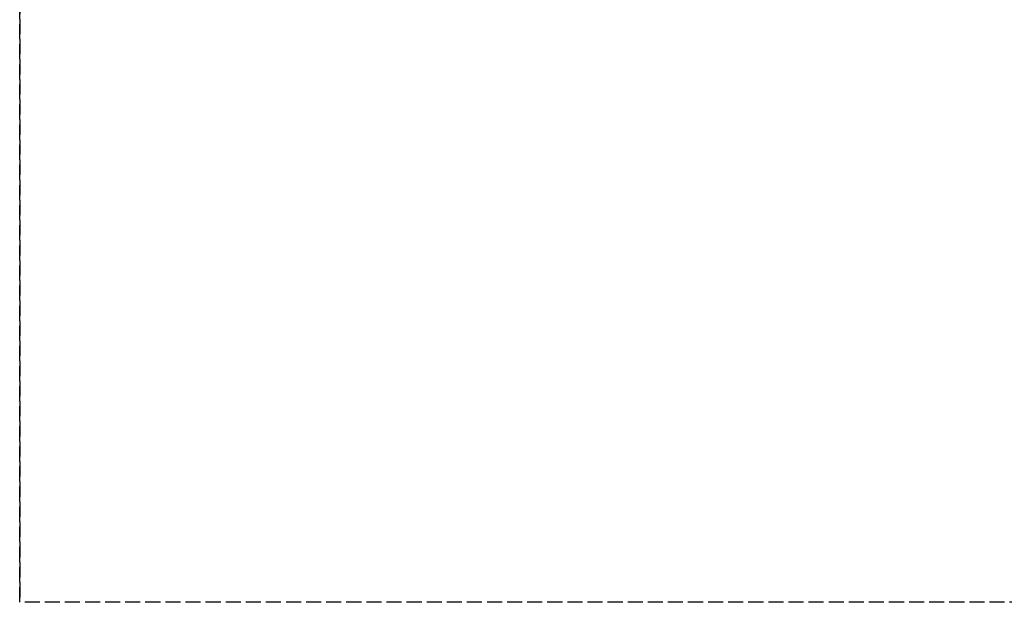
# Model space of a CAD drawing. Header units: millimetres. Extents: x 0 to 2000, y -94 to 94.
# Tile 1 of 12: x 0 to 98, y -94 to -36. Entities that reach past the tile are written whole.
import ezdxf

# ---------------------------------------------------------------- set-up
doc = ezdxf.new("R2010")
doc.units = ezdxf.units.MM
doc.header["$LTSCALE"] = 10
doc.linetypes.add('ALLCAD_Strich', pattern=[0.2, 0.15, -0.05])
doc.layers.add('BESCH_KONT_sich_schn_grun_2d', color=10, linetype='Continuous')
doc.layers.add('BESCH_KONT_sich_schn_seit_2d', color=160, linetype='Continuous')

msp = doc.modelspace()

# ---------------------------------------------------------------- linework, layer by layer
at = {"layer": 'BESCH_KONT_sich_schn_grun_2d', "linetype": 'ALLCAD_Strich'}
for p in [(0, 94), (2000, -94)]:
    msp.add_line(p, (0, -94), dxfattribs=at)
at = {"layer": 'BESCH_KONT_sich_schn_seit_2d', "linetype": 'ALLCAD_Strich'}
for p, q in [((0, 94, 2418), (0, -94, 2418)), ((0, -94, 2368), (0, 94, 2368)), ((0, -94, 2418), (0, -94, 2368))]:
    msp.add_line(p, q, dxfattribs=at)

doc.saveas('drawing.dxf')
